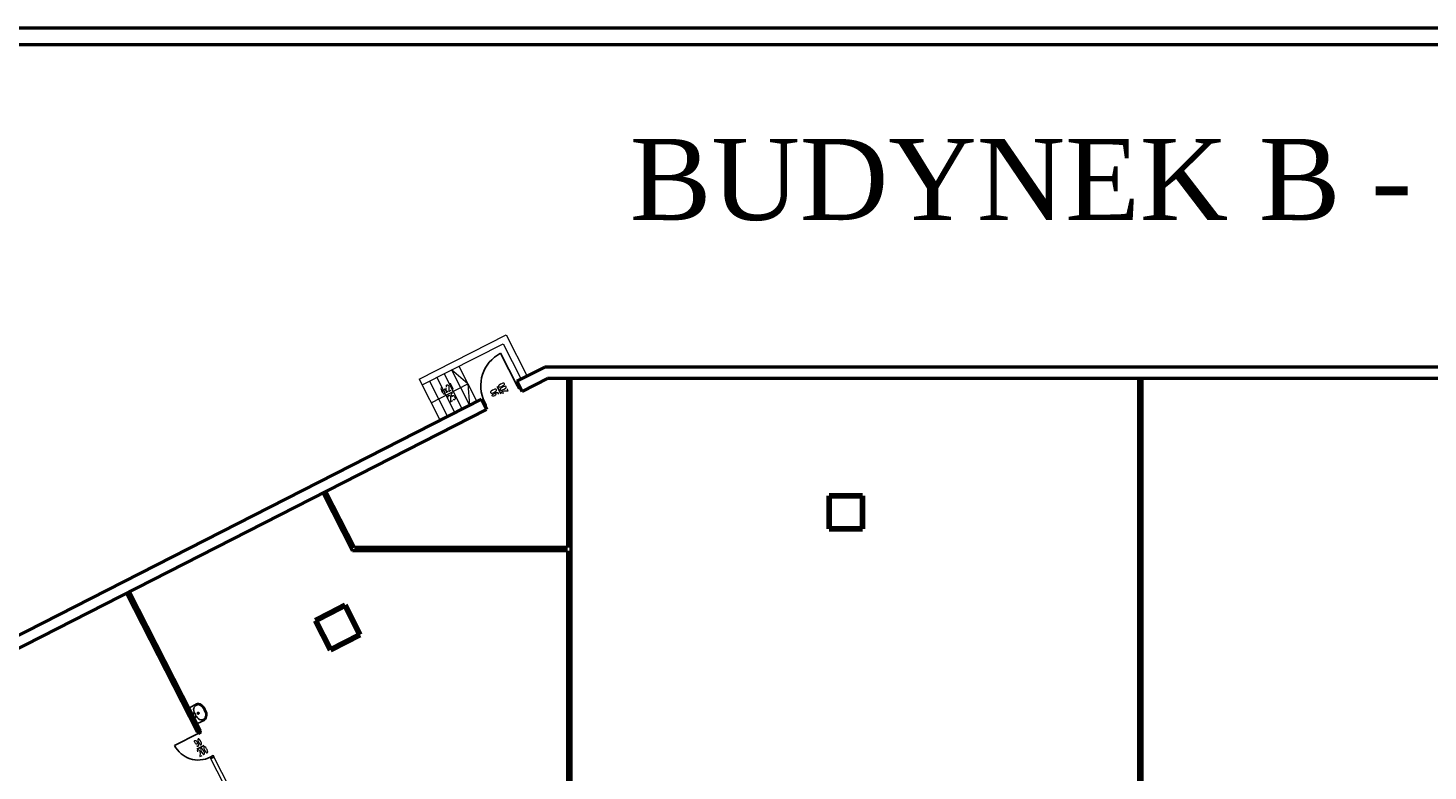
# Model space of a CAD drawing. Header units: millimetres. Extents: x 0 to 144098, y 0 to 90000.
# Tile 10 of 16: x 51750 to 94070, y 67536 to 90000. Entities that reach past the tile are written whole.
import ezdxf
from ezdxf.enums import TextEntityAlignment as Align

# ---------------------------------------------------------------- set-up
doc = ezdxf.new("R2010")
doc.units = ezdxf.units.MM
for name, color, linetype in [('a__sciany_______', 9, 'Continuous'), ('a__stol_________', 46, 'Continuous'), ('a__stol___z_otw_', 65, 'Continuous'), ('a__widok________', 7, 'Continuous'), ('a__wyp____san___', 20, 'Continuous'), ('Lex tytuł rysunku ogolny', 7, 'Continuous'), ('Pakownia inne', 7, 'Continuous'), ('tabelka', 7, 'Continuous'), ('w__w__100_stol__', 225, 'Continuous'), ('w__w____________', 7, 'Continuous'), ('w__w______stol__', 195, 'Continuous')]:
    doc.layers.add(name, color=color, linetype=linetype)
doc.layers.add('Chłodnictwo', color=210, linetype='Continuous', lineweight=80)
doc.styles.add('simplex05', font='simplex.shx', dxfattribs={"width": 0.5})
doc.styles.get("Standard").update_dxf_attribs({"font": 'arial.ttf'})

# ---------------------------------------------------------------- blocks, each defined once
blk = doc.blocks.new('d120')
blk.add_line((5, 5), (5, 115))
for points in [[(0, 5), (5, 5), (5, -5), (0, -5)], [(115, 5), (120, 5), (120, -5), (115, -5)]]:
    blk.add_lwpolyline(points, close=True)
at = {"layer": 'a__stol___z_otw_'}
blk.add_arc((5, 5), 110, 360, 90, dxfattribs=at)
at = {"layer": 'w__w______stol__'}
blk.add_line((60, 30), (60, 5), dxfattribs=at)
blk = doc.blocks.new('d90')
blk.add_line((5, -5), (5, -85))
for points in [[(0, -5), (5, -5), (5, 5), (0, 5)], [(85, -5), (90, -5), (90, 5), (85, 5)]]:
    blk.add_lwpolyline(points, close=True)
at = {"layer": 'a__stol___z_otw_'}
blk.add_arc((5, -5), 80, 270, 0, dxfattribs=at)
at = {"layer": 'w__w______stol__'}
blk.add_line((45, -30), (45, -5), dxfattribs=at)
blk = doc.blocks.new('umywalka 55')
for p, q in [((-26.6, 0), (-27.5, -23.8)), ((-26.6, 0), (0, 0)), ((26.6, 0), (0, 0)), ((26.6, 0), (27.5, -23.8)), ((-5.5, -36.2), (-0.4, -36.2)), ((-3.3, -40), (-0.4, -40)), ((4.6, -36.2), (-0.4, -36.2)), ((2.4, -40), (-0.4, -40))]:
    blk.add_line(p, q)
for centre in [(-6.4, -3.6), (6.2, -3.6)]:
    blk.add_circle(centre, 1.11)
for centre, radius, start, end in [((-11.2, -21.3), 16.5, 188.5365, 240.955), ((-15.4, -23.1), 8.74, 161.6833, 227.1392), ((-8.9, -21.5), 14.8, 117.9548, 175.352), ((-6.1, -15.9), 20.4, 221.8677, 271.8444), ((-4.3, -12.2), 27.8, 237.6337, 272.2566), ((-2, -50), 43.8, 87.3734, 108.364), ((0.1, -15.7), 2.77, 90, 270), ((2, -50), 43.8, 71.636, 92.6266), ((0.1, -15.7), 2.77, 270, 90), ((3.5, -12.2), 27.8, 267.7434, 302.3663), ((5.3, -15.9), 20.4, 268.1556, 318.1323), ((8.9, -21.5), 14.8, 4.648, 62.0452), ((10.3, -20.1), 17.5, 297.2409, 347.9851), ((14.7, -22.3), 9.17, 308.8146, 12.7077)]:
    blk.add_arc(centre, radius, start, end)

msp = doc.modelspace()

# ---------------------------------------------------------------- linework, layer by layer
at = {"layer": 'a__sciany_______', "linetype": 'ByBlock', "lineweight": 50}
for p, q in [((66524, 79319), (67370, 79750)), ((121700, 79750), (67370, 79750)), ((66524, 79319), (66683, 79007)), ((66683, 79007), (67454, 79400)), ((103320, 79400), (67454, 79400)), ((68060, 79400), (68060, 74290)), ((68160, 79400), (68160, 54650)), ((85320, 79400), (85320, 54650)), ((85420, 79400), (85420, 54650)), ((45004, 68348), (65455, 78774)), ((65455, 78774), (65614, 78462)), ((45113, 68011), (65614, 78462)), ((61560, 74190), (60668, 75940)), ((61621, 74290), (60757, 75986)), ((68060, 74190), (61560, 74190)), ((68060, 74290), (61621, 74290)), ((68060, 74190), (68060, 54650)), ((54729, 72913), (56869, 68714)), ((54818, 72958), (56958, 68760))]:
    msp.add_line(p, q, dxfattribs=at)
at = {"layer": 'a__stol_________', "linetype": 'ByBlock', "lineweight": 18}
msp.add_lwpolyline([(57370, 67955), (58506, 65727), (58417, 65682), (57281, 67909)], close=True, dxfattribs=at)
at = {"layer": 'a__widok________', "linetype": 'ByBlock', "lineweight": 18}
for p, q in [((63571, 79385), (66200, 80725)), ((63662, 79207), (66112, 80456)), ((66112, 80456), (66657, 79387)), ((66200, 80725), (66835, 79477)), ((64553, 79661), (65098, 78592)), ((64776, 79774), (65321, 78705)), ((63571, 79385), (64207, 78138)), ((63885, 79320), (64430, 78251)), ((64108, 79434), (64653, 78365)), ((64330, 79547), (64875, 78478))]:
    msp.add_line(p, q, dxfattribs=at)
at = {"layer": 'Chłodnictwo'}
for p, q in [((75972, 74858), (75972, 75858)), ((76972, 75858), (75972, 75858)), ((76972, 75858), (76972, 74858)), ((76972, 74858), (75972, 74858)), ((60889, 72318), (61334, 72545)), ((61334, 72545), (61783, 71651)), ((60889, 72318), (60443, 72091)), ((60443, 72091), (60892, 71197)), ((60892, 71197), (61783, 71651))]:
    msp.add_line(p, q, dxfattribs=at)
at = {"layer": 'Pakownia inne', "color": 7, "lineweight": 100}
msp.add_line((56869, 68714), (56958, 68760), dxfattribs=at)
at = {"layer": 'tabelka', "linetype": 'ByBlock', "lineweight": 50}
msp.add_line((0, 90000), (144098, 90000), dxfattribs=at)
at = {"layer": 'tabelka', "lineweight": 50}
msp.add_line((500, 89500), (143598, 89500), dxfattribs=at)
at = {"layer": 'w__w____________', "linetype": 'ByBlock', "lineweight": 18}
for p, q in [((65048, 79240), (64553, 79661)), ((63935, 78672), (65048, 79240)), ((65048, 79240), (65098, 78592))]:
    msp.add_line(p, q, dxfattribs=at)

# ---------------------------------------------------------------- block references
at = {"layer": 'a__stol_________', "linetype": 'ByBlock', "lineweight": 18, "yscale": 10, "zscale": 10}
for name, p, xscale, rotation in [('d120', (66603, 79163), -9.9999999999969, 27.01230138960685), ('d90', (56917, 68735), 9.99999999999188, 297.0123013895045)]:
    msp.add_blockref(name, p, dxfattribs=dict(at, xscale=xscale, rotation=rotation))
at = {"layer": 'a__wyp____san___', "linetype": 'ByBlock', "lineweight": 18, "xscale": -10, "yscale": 10, "zscale": 10, "rotation": 117.0000000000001}
msp.add_blockref('umywalka 55', (56754, 69213), dxfattribs=at)

# ---------------------------------------------------------------- texts
at = {"layer": 'Lex tytuł rysunku ogolny', "color": 7, "insert": (93021, 85403), "char_height": 2450, "width": 140070, "attachment_point": 5}
msp.add_mtext('{\\fTimes New Roman|b0|i0|c238|p18;BUDYNEK B - KONFEKCJA}', dxfattribs=at)
at = {"layer": 'w__w__100_stol__', "linetype": 'ByBlock', "lineweight": 18, "style": 'simplex05', "width": 0.5}
for s, rotation, p in [('6x21', 27.0123, (64492, 78956)), ('90', 117.0123, (65989, 79046)), ('90', 27.0123, (56965, 68255))]:
    msp.add_text(s, height=200, rotation=rotation, dxfattribs=at).set_placement(p, align=Align.BOTTOM_CENTER)
for s, rotation, p in [('200', 117.0123, (66025, 79064)), ('25', 27.0123, (64510, 78920)), ('200', 27.0123, (56983, 68219))]:
    msp.add_text(s, height=200, rotation=rotation, dxfattribs=at).set_placement(p, align=Align.TOP_CENTER)

doc.saveas('drawing.dxf')
